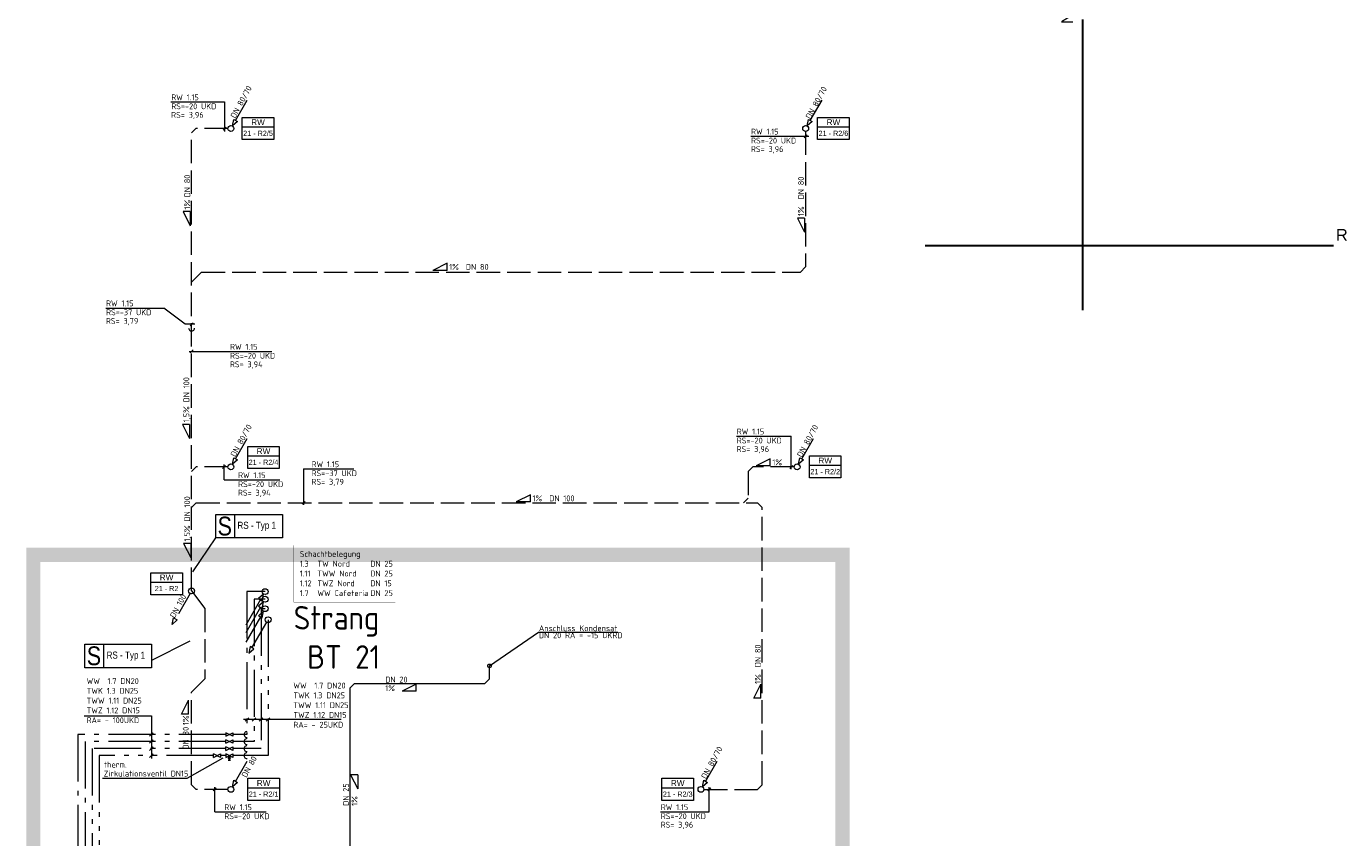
# Model space of a CAD drawing. Header units: metres. Extents: x -5 to 278, y -19 to 180.
# Tile 48 of 59: x 195 to 223, y 106 to 123. Entities that reach past the tile are written whole.
import ezdxf
from ezdxf.enums import TextEntityAlignment as Align

# ---------------------------------------------------------------- set-up
doc = ezdxf.new("R2010")
doc.units = ezdxf.units.M
doc.header["$LTSCALE"] = 0.1
for name, pattern in [('_PGMM_Ge_2Pkt', [16, 10, -2, 0, -2, 0, -2]), ('_PGMM_Ge_3Pkt', [18, 10, -2, 0, -2, 0, -2, 0, -2]), ('_PGMM_Ge_Ku', [6.5, 5, -1.5]), ('_PGMM_Ge_Pkt', [14, 10, -2, 0, -2])]:
    doc.linetypes.add(name, pattern=pattern)
doc.layers.get('0').update_dxf_attribs({"linetype": 'CONTINUOUS', "lineweight": 20})
for name, color, linetype, lineweight in [('A_TWW Bereiter_4', 34, 'CONTINUOUS', 20), ('S_Kaltwasser', 90, '_PGMM_Ge_Pkt', 20), ('S_Kondensat', 23, 'CONTINUOUS', 20), ('S_Kondensat TXT', 23, 'CONTINUOUS', 20), ('S_Regenwasser', 162, '_PGMM_Ge_Ku', 20), ('S_Regenwasser TXT', 162, 'CONTINUOUS', 20), ('S_Stempel Schott', 125, 'CONTINUOUS', 20), ('S_TXT Strang RW', 140, 'CONTINUOUS', 20), ('S_TXT Strangname', 6, 'CONTINUOUS', 20), ('S_TXT_W+K+Z', 125, 'CONTINUOUS', 20), ('S_Warmwasser', 10, '_PGMM_Ge_2Pkt', 20), ('S_Weichwasser_3dH', 140, '_PGMM_Ge_Pkt', 20), ('S_Zirkulation', 21, '_PGMM_Ge_3Pkt', 20)]:
    doc.layers.add(name, color=color, linetype=linetype, lineweight=lineweight)
doc.layers.add('EINFÜGEPUNKT', color=190, linetype='CONTINUOUS', lineweight=20, plot=False)
doc.styles.add('ACS_ISOCT', font='ISOCT')
doc.styles.add('Arial', font='arial.ttf')
doc.styles.add('ARIAL_NARROW', font='ARIALN.TTF')
doc.styles.get("Standard").update_dxf_attribs({"font": 'isocp.shx', "height": 0.001})
doc.styles.add('Style-Arial', font='arial.ttf')

# ---------------------------------------------------------------- blocks, each defined once
blk = doc.blocks.new('Einfügepunkt Achse_2')
at = {"color": 0, "linetype": 'ByBlock', "lineweight": 30}
for p, q in [((0, -1.373), (0, 4.808)), ((-3.351, 0), (5.335, 0))]:
    blk.add_line(p, q, dxfattribs=at)
at = {"color": 0, "linetype": 'ByBlock', "style": 'Style-Arial'}
blk.add_text('N2', height=0.25, rotation=90, dxfattribs=at).set_placement((-0.204, 4.713))
blk.add_text('R', height=0.25, dxfattribs=at).set_placement((5.386, 0.102))
blk = doc.blocks.new('*U20')
at = {"color": 0, "linetype": 'ByBlock'}
for p, q in [((-0.099, -0.171), (-0.411, -0.712)), ((-0.031, -0.054), (-0.138, -0.149)), ((-0.138, -0.149), (-0.06, -0.194)), ((-0.06, -0.194), (-0.031, -0.054))]:
    blk.add_line(p, q, dxfattribs=at)
blk.add_circle((0, 0), 0.0625, dxfattribs=at)
blk = doc.blocks.new('*U21')
at = {"color": 0, "linetype": 'ByBlock'}
for p, q in [((-0.344, -0.595), (-0.031, -0.054)), ((-0.383, -0.573), (-0.411, -0.712)), ((-0.411, -0.712), (-0.305, -0.618)), ((-0.305, -0.618), (-0.383, -0.573))]:
    blk.add_line(p, q, dxfattribs=at)
blk.add_circle((0, 0), 0.0625, dxfattribs=at)
blk = doc.blocks.new('*U27')
at = {"color": 0, "linetype": 'ByBlock'}
blk.add_wipeout([(0, 0), (0.671, 0), (0.671, -0.473), (0, -0.473)], dxfattribs=at)
blk.add_lwpolyline([(0, 0), (0.671, 0), (0.671, -0.473), (0, -0.473)], close=True, dxfattribs=at)
blk.add_lwpolyline([(0, -0.203), (0.671, -0.203)], dxfattribs=at)
blk.add_lwpolyline([(0, -0.203), (0.671, -0.203)], dxfattribs=at)
at = {"color": 0, "linetype": 'ByBlock', "insert": (0.336, -0.102), "char_height": 0.125, "width": 0.20598, "attachment_point": 5, "style": 'ACS_ISOCT'}
blk.add_mtext('{\\fArial|b0|i0|c0|p34;RW}', dxfattribs=at)
at = {"color": 0, "linetype": 'ByBlock', "style": 'Arial'}
blk.add_attdef('STRANG_NR.', text='', height=0.11, dxfattribs=at).set_placement((0.336, -0.338), align=Align.MIDDLE_CENTER)

msp = doc.modelspace()

# ---------------------------------------------------------------- linework, layer by layer
at = {"layer": 'S_Kaltwasser'}
for p, q in [((199.87, 111.223), (199.87, 108.195)), ((200.106, 111.223), (199.87, 111.223)), ((196.275, 108.195), (196.275, 92.786)), ((199.271, 108.195), (196.275, 108.195)), ((199.87, 108.195), (199.421, 108.195))]:
    msp.add_line(p, q, dxfattribs=at)
at = {"layer": 'S_Kaltwasser', "linetype": 'Continuous', "extrusion": (0, 0, -1)}
for p, q in [((199.269, 108.158), (199.419, 108.233)), ((199.419, 108.158), (199.269, 108.233))]:
    msp.add_line(p, q, dxfattribs=at)
at = {"layer": 'S_Kaltwasser', "linetype": 'Continuous'}
for p, q in [((199.269, 108.158), (199.269, 108.233)), ((199.419, 108.233), (199.419, 108.158))]:
    msp.add_line(p, q, dxfattribs=at)
at = {"layer": 'S_Kaltwasser', "linetype": 'Continuous', "extrusion": (0, 0, -1), "const_width": 0.0187}
msp.add_lwpolyline([(-199.334, 108.195, 1), (-199.353, 108.195, 1)], format="xyb", close=True, dxfattribs=at)
at = {"layer": 'S_Kaltwasser', "linetype": 'Continuous'}
msp.add_ellipse((199.72, 108.195, -3.34), major_axis=(-0.0625, 0), ratio=1, start_param=4.708766, end_param=7.866194, dxfattribs=at)
at = {"layer": 'S_Kondensat'}
for p, q in [((204.881, 109.532, 2.901), (204.881, 109.805)), ((204.881, 109.532, 2.901), (204.781, 109.432, 2.901)), ((201.908, 109.332, 3), (202.008, 109.432, 3)), ((201.908, 109.332, 3), (201.908, 96.867, 0.023)), ((202.008, 109.432, 3), (204.781, 109.432, 2.901))]:
    msp.add_line(p, q, dxfattribs=at)
msp.add_circle((204.881, 109.805), 0.04, dxfattribs=at)
at = {"layer": 'S_Kondensat TXT'}
for p, q in [((204.881, 109.805), (205.925, 110.522)), ((205.925, 110.522), (207.612, 110.522)), ((203.322, 109.414, -5.566), (203.022, 109.264, -5.566)), ((203.322, 109.264, -5.566), (203.022, 109.264, -5.566)), ((203.322, 109.264, -5.566), (203.322, 109.414, -5.566)), ((202.075, 107.487, -5.674), (201.925, 107.487, -5.674)), ((201.925, 107.487, -5.674), (202.075, 107.187, -5.674)), ((202.075, 107.487, -5.674), (202.075, 107.187, -5.674))]:
    msp.add_line(p, q, dxfattribs=at)
at = {"layer": 'S_Regenwasser'}
for p, q in [((199.476, 121.411), (199.789, 121.953)), ((211.704, 121.411), (212.016, 121.953)), ((199.409, 121.295), (199.437, 121.434)), ((199.515, 121.389), (199.409, 121.295)), ((199.437, 121.434), (199.515, 121.389)), ((211.636, 121.295), (211.665, 121.434)), ((211.743, 121.389), (211.636, 121.295)), ((211.665, 121.434), (211.743, 121.389)), ((198.633, 121.24), (198.542, 121.149)), ((198.542, 111.4), (198.542, 121.149)), ((199.315, 121.24), (198.633, 121.24)), ((211.605, 121.178), (211.605, 118.295)), ((198.542, 117.97), (198.755, 118.183)), ((198.755, 118.183), (211.493, 118.183)), ((211.605, 118.295), (211.493, 118.183)), ((199.476, 114.211), (199.789, 114.753)), ((211.522, 114.211), (211.834, 114.753)), ((199.409, 114.095), (199.437, 114.234)), ((199.437, 114.234), (199.515, 114.189)), ((211.454, 114.095), (211.483, 114.234)), ((211.483, 114.234), (211.561, 114.189)), ((198.642, 114.04), (198.542, 113.94)), ((199.315, 114.04), (198.642, 114.04)), ((199.515, 114.189), (199.409, 114.095)), ((210.481, 114.04), (210.381, 113.94)), ((211.36, 114.04), (210.481, 114.04)), ((211.561, 114.189), (211.454, 114.095)), ((210.381, 113.94), (210.381, 113.375)), ((198.642, 113.275), (198.542, 113.175)), ((198.642, 113.275), (210.581, 113.275)), ((210.381, 113.375), (210.281, 113.275)), ((210.581, 113.275), (210.681, 113.175)), ((210.681, 107.277), (210.681, 113.175)), ((198.511, 111.346), (198.198, 110.804)), ((198.542, 111.4), (198.824, 111.026)), ((198.824, 111.026), (198.824, 109.531)), ((198.131, 110.687), (198.159, 110.827)), ((198.237, 110.782), (198.131, 110.687)), ((198.159, 110.827), (198.237, 110.782)), ((198.824, 109.531), (198.542, 109.249)), ((198.542, 107.277), (198.542, 109.249)), ((199.476, 107.348), (199.789, 107.89)), ((209.476, 107.348), (209.789, 107.89)), ((198.642, 107.177), (198.542, 107.277)), ((199.409, 107.232), (199.437, 107.371)), ((199.515, 107.326), (199.409, 107.232)), ((199.437, 107.371), (199.515, 107.326)), ((209.409, 107.232), (209.437, 107.371)), ((209.515, 107.326), (209.409, 107.232)), ((209.437, 107.371), (209.515, 107.326)), ((210.581, 107.177), (210.681, 107.277)), ((199.315, 107.177), (198.642, 107.177)), ((209.44, 107.177), (210.581, 107.177))]:
    msp.add_line(p, q, dxfattribs=at)
at = {"layer": 'S_Regenwasser', "linetype": 'Continuous'}
for centre, major_axis, start_param, end_param in [((199.378, 121.24), (0, 0.0625), -1.570796, 4.712389), ((211.605, 121.24), (0, 0.0625), -1.570796, 4.712389), ((198.542, 116.993), (0, -0.0625), 4.708766, 7.866194), ((199.378, 114.04), (0, 0.0625), -1.570796, 4.712389), ((211.423, 114.04), (0, 0.0625), -1.570796, 4.712389), ((198.542, 111.4), (0, 0.0625), -1.570796, 4.712389), ((199.378, 107.177), (0, 0.0625), -1.570796, 4.712389), ((209.378, 107.177), (0, 0.0625), -1.570796, 4.712389)]:
    msp.add_ellipse(centre, major_axis=major_axis, ratio=1, start_param=start_param, end_param=end_param, dxfattribs=at)
at = {"layer": 'S_Regenwasser TXT'}
for p, q in [((198.103, 121.806), (199.245, 121.806)), ((199.245, 121.806), (199.245, 121.18)), ((199.213, 121.209), (199.276, 121.272)), ((210.438, 121.076), (211.671, 121.076)), ((211.574, 121.045), (211.637, 121.108)), ((198.514, 119.473), (198.364, 119.473)), ((198.364, 119.473), (198.514, 119.173)), ((198.514, 119.473), (198.514, 119.173)), ((211.581, 119.334), (211.431, 119.334)), ((211.431, 119.334), (211.581, 119.034)), ((211.581, 119.334), (211.581, 119.034)), ((203.977, 118.372), (203.677, 118.222)), ((203.977, 118.222), (203.677, 118.222)), ((203.977, 118.222), (203.977, 118.372)), ((196.716, 117.421), (197.949, 117.421)), ((198.408, 117.076), (197.949, 117.421)), ((198.609, 117.076), (198.408, 117.076)), ((198.511, 117.045), (198.573, 117.107)), ((198.493, 116.497), (200.249, 116.497)), ((198.511, 116.465), (198.573, 116.528)), ((198.5, 114.944), (198.35, 114.944)), ((198.35, 114.944), (198.5, 114.644)), ((198.5, 114.944), (198.5, 114.644)), ((210.132, 114.693), (211.3, 114.693)), ((211.3, 113.993), (211.3, 114.693)), ((199.201, 114.009), (199.264, 114.072)), ((199.232, 113.765), (199.232, 114.091)), ((200.924, 113.997), (201.993, 113.997)), ((200.924, 113.997), (200.924, 113.23)), ((210.853, 114.212), (210.553, 114.062)), ((210.853, 114.062), (210.553, 114.062)), ((210.853, 114.062), (210.853, 114.212)), ((211.269, 114.009), (211.331, 114.072)), ((199.232, 113.765), (200.42, 113.765)), ((205.75, 113.447), (205.45, 113.297)), ((205.75, 113.297), (205.75, 113.447)), ((200.893, 113.244), (200.955, 113.306)), ((205.75, 113.297), (205.45, 113.297)), ((198.523, 112.409), (198.373, 112.409)), ((198.373, 112.409), (198.523, 112.109)), ((198.523, 112.409), (198.523, 112.109)), ((210.5, 109.118), (210.65, 109.418)), ((210.65, 109.118), (210.65, 109.418)), ((198.326, 108.777), (198.476, 109.077)), ((198.476, 108.777), (198.476, 109.077)), ((210.65, 109.118), (210.5, 109.118)), ((198.476, 108.777), (198.326, 108.777)), ((199.034, 106.698), (199.034, 107.225)), ((209.553, 106.699), (209.553, 107.226)), ((199.003, 107.146), (199.065, 107.209)), ((209.522, 107.146), (209.585, 107.209)), ((199.034, 106.698), (200.131, 106.698)), ((208.517, 106.699), (209.553, 106.699))]:
    msp.add_line(p, q, dxfattribs=at)
at = {"layer": 'S_Stempel Schott'}
for p, q in [((199.454, 113.027), (199.454, 112.527)), ((198.569, 111.809), (199.055, 112.527)), ((197.695, 109.93), (198.508, 110.34)), ((196.671, 110.266), (196.671, 109.766))]:
    msp.add_line(p, q, dxfattribs=at)
for points in [[(199.054, 113.027), (200.474, 113.027), (200.474, 112.527), (199.054, 112.527)], [(196.271, 110.266), (197.691, 110.266), (197.691, 109.766), (196.271, 109.766)]]:
    msp.add_lwpolyline(points, close=True, dxfattribs=at)
at = {"layer": 'S_TXT_W+K+Z'}
for p, q in [((196.256, 108.745), (197.686, 108.745)), ((197.686, 108.745), (197.686, 107.834)), ((201.725, 108.666), (199.647, 108.666)), ((199.682, 108.627), (199.758, 108.703)), ((199.832, 108.627), (199.907, 108.703)), ((199.982, 108.627), (200.058, 108.703)), ((200.131, 108.627), (200.206, 108.703)), ((197.648, 108.308), (197.723, 108.383)), ((197.648, 108.158), (197.723, 108.233)), ((197.648, 108.008), (197.723, 108.083)), ((197.648, 107.858), (197.723, 107.933)), ((198.449, 107.417), (199.212, 107.851)), ((196.648, 107.417), (198.449, 107.417))]:
    msp.add_line(p, q, dxfattribs=at)
at = {"layer": 'S_Warmwasser'}
for p, q in [((200.02, 111.022), (200.02, 108.045)), ((200.106, 111.022), (200.02, 111.022)), ((196.425, 108.045), (196.425, 89.1, 3.14)), ((199.271, 108.045), (196.425, 108.045)), ((200.02, 108.045), (199.421, 108.045))]:
    msp.add_line(p, q, dxfattribs=at)
at = {"layer": 'S_Warmwasser', "linetype": 'Continuous', "extrusion": (0, 0, -1)}
for p, q in [((199.269, 108.008), (199.419, 108.083)), ((199.419, 108.008), (199.269, 108.083)), ((199.419, 108.083), (199.419, 108.008))]:
    msp.add_line(p, q, dxfattribs=at)
at = {"layer": 'S_Warmwasser', "linetype": 'Continuous'}
msp.add_line((199.269, 108.008), (199.269, 108.083), dxfattribs=at)
at = {"layer": 'S_Warmwasser', "linetype": 'Continuous', "extrusion": (0, 0, -1), "const_width": 0.0187}
msp.add_lwpolyline([(-199.334, 108.045, 1), (-199.353, 108.045, 1)], format="xyb", close=True, dxfattribs=at)
at = {"layer": 'S_Warmwasser', "linetype": 'Continuous'}
msp.add_ellipse((199.72, 108.045, -3.34), major_axis=(-0.0625, 0), ratio=1, start_param=4.708766, end_param=7.866194, dxfattribs=at)
at = {"layer": 'S_Weichwasser_3dH'}
for p, q in [((199.72, 111.386), (199.72, 108.345)), ((200.106, 111.386), (199.72, 111.386)), ((196.125, 108.345), (196.125, 87.375, 3.093)), ((199.271, 108.345), (196.125, 108.345))]:
    msp.add_line(p, q, dxfattribs=at)
at = {"layer": 'S_Weichwasser_3dH', "linetype": 'Continuous', "extrusion": (0, 0, -1)}
for p, q in [((199.269, 108.308), (199.419, 108.383)), ((199.419, 108.308), (199.269, 108.383)), ((199.269, 108.383), (199.269, 108.308)), ((199.419, 108.383), (199.419, 108.308))]:
    msp.add_line(p, q, dxfattribs=at)
at = {"layer": 'S_Weichwasser_3dH', "linetype": 'Continuous'}
msp.add_line((199.72, 108.345), (199.421, 108.345), dxfattribs=at)
at = {"layer": 'S_Weichwasser_3dH', "linetype": 'Continuous', "extrusion": (0, 0, -1), "const_width": 0.0187}
msp.add_lwpolyline([(-199.334, 108.345, 1), (-199.353, 108.345, 1)], format="xyb", close=True, dxfattribs=at)
at = {"layer": 'S_Weichwasser_3dH', "linetype": 'Continuous'}
msp.add_ellipse((199.72, 108.345), major_axis=(-0.0625, 0), ratio=1, start_param=4.708766, end_param=7.866194, dxfattribs=at)
at = {"layer": 'S_Zirkulation'}
for p, q in [((200.17, 110.788), (200.17, 107.895)), ((196.575, 107.895), (196.575, 92.945)), ((199.006, 107.895), (196.575, 107.895)), ((200.17, 107.895), (199.421, 107.895))]:
    msp.add_line(p, q, dxfattribs=at)
at = {"layer": 'S_Zirkulation', "linetype": 'Continuous', "extrusion": (0, 0, -1)}
for p, q in [((199.006, 107.856), (199.156, 107.931)), ((199.156, 107.856), (199.006, 107.931)), ((199.269, 107.858), (199.419, 107.933)), ((199.419, 107.858), (199.269, 107.933)), ((199.269, 107.933), (199.269, 107.858)), ((199.344, 107.895), (199.319, 107.833)), ((199.319, 107.833), (199.369, 107.833)), ((199.369, 107.795), (199.319, 107.795)), ((199.325, 107.833), (199.344, 107.895)), ((199.331, 107.833), (199.344, 107.895)), ((199.337, 107.833), (199.344, 107.895)), ((199.369, 107.833), (199.344, 107.895)), ((199.344, 107.895), (199.344, 107.795)), ((199.35, 107.833), (199.344, 107.895)), ((199.356, 107.833), (199.344, 107.895)), ((199.362, 107.833), (199.344, 107.895)), ((199.419, 107.933), (199.419, 107.858))]:
    msp.add_line(p, q, dxfattribs=at)
at = {"layer": 'S_Zirkulation', "linetype": 'Continuous'}
for p, q in [((199.006, 107.856), (199.006, 107.931)), ((199.156, 107.931), (199.156, 107.856)), ((199.271, 107.895), (199.156, 107.895))]:
    msp.add_line(p, q, dxfattribs=at)
at = {"layer": 'S_Zirkulation', "linetype": 'Continuous', "extrusion": (0, 0, -1), "const_width": 0.0187}
msp.add_lwpolyline([(-199.071, 107.894, 1), (-199.09, 107.894, 1)], format="xyb", close=True, dxfattribs=at)
at = {"layer": 'S_Zirkulation', "linetype": 'Continuous'}
msp.add_ellipse((199.72, 107.895, -3.34), major_axis=(-0.0625, 0), ratio=1, start_param=4.708766, end_param=7.866194, dxfattribs=at)

# ---------------------------------------------------------------- block references
at = {"layer": 'EINFÜGEPUNKT'}
msp.add_blockref('Einfügepunkt Achse_2', (217.5, 118.751), dxfattribs=at)
at = {"layer": 'S_Kaltwasser', "linetype": 'Continuous', "ltscale": 10}
msp.add_blockref('*U20', (200.106, 111.223), dxfattribs=at)
at = {"layer": 'S_Warmwasser', "linetype": 'Continuous', "ltscale": 10}
msp.add_blockref('*U20', (200.106, 111.022), dxfattribs=at)
at = {"layer": 'S_Weichwasser_3dH', "linetype": 'Continuous'}
msp.add_blockref('*U20', (200.106, 111.386), dxfattribs=at)
at = {"layer": 'S_Zirkulation', "linetype": 'Continuous', "ltscale": 10}
msp.add_blockref('*U21', (200.17, 110.788), dxfattribs=at)

# ---------------------------------------------------------------- texts
at = {"layer": 'S_Kondensat TXT', "lineweight": 30}
for s, p in [('Anschluss Kondensat', (205.931, 110.544)), ('DN 20 RA = -15 UKRD', (205.931, 110.394)), ('DN 20', (202.662, 109.451, -5.566)), ('1%%%', (202.662, 109.269, -5.566))]:
    msp.add_text(s, height=0.125, dxfattribs=at).set_placement(p)
for s, p in [('DN 25', (201.888, 106.827, -5.674)), ('1%%%', (202.07, 106.827, -5.674))]:
    msp.add_text(s, height=0.125, rotation=90, dxfattribs=at).set_placement(p)
at = {"layer": 'S_Regenwasser TXT'}
for s, rotation, p in [('DN 80/70', 61.3658, (199.47, 121.446)), ('DN 80/70', 61.3658, (211.706, 121.431)), ('DN 80', 90, (198.512, 119.776)), ('DN 80', 90, (211.569, 119.734)), ('1%%%', 90, (198.512, 119.516)), ('1%%%', 90, (211.569, 119.378)), ('DN 100', 90, (198.493, 115.412)), ('1,5%%%', 90, (198.493, 114.988)), ('DN 80/70', 61.3658, (199.47, 114.242)), ('DN 80/70', 61.3658, (211.522, 114.233)), ('DN 100', 90, (198.509, 112.877)), ('1,5%%%', 90, (198.509, 112.453)), ('DN 100', 61.3658, (198.181, 110.812)), ('DN 80', 90, (210.651, 109.777)), ('1%%%', 90, (210.651, 109.422)), ('1%%%', 90, (198.48, 108.545)), ('DN 80', 90, (198.48, 108.025)), ('DN 80/70', 61.3658, (209.485, 107.388)), ('DN 80', 61.3658, (199.707, 107.416))]:
    msp.add_text(s, height=0.125, rotation=rotation, dxfattribs=at).set_placement(p)
for s, p in [('RW 1.15', (198.109, 121.842, 0.015)), ('RS= 3,96', (198.106, 121.469)), ('RS=-20 UKD', (198.109, 121.651, 0.015)), ('RW 1.15', (210.444, 121.113, 0.015)), ('RS=-20 UKD', (210.444, 120.922, 0.015)), ('RS= 3,96', (210.441, 120.74)), ('1%%%', (204.021, 118.233)), ('DN 80', (204.377, 118.233)), ('RW 1.15', (196.722, 117.458, 0.015)), ('RS=-37 UKD', (196.722, 117.267, 0.015)), ('RS= 3,79', (196.719, 117.084)), ('RW 1.15', (199.36, 116.533, 0.015)), ('RS= 3,94', (199.357, 116.16)), ('RS=-20 UKD', (199.36, 116.342, 0.015)), ('RW 1.15', (210.139, 114.73, 0.015)), ('RS=-20 UKD', (210.139, 114.539, 0.015)), ('RS= 3,96', (210.136, 114.357)), ('RW 1.15', (201.094, 114.034, 0.015)), ('RS=-37 UKD', (201.094, 113.843, 0.015)), ('1%%%', (210.897, 114.074)), ('RW 1.15', (199.531, 113.801, 0.015)), ('RS=-20 UKD', (199.531, 113.61, 0.015)), ('RS= 3,79', (201.092, 113.661)), ('RS= 3,94', (199.528, 113.428)), ('1%%%', (205.794, 113.308)), ('DN 100', (206.15, 113.308)), ('RW 1.15', (199.238, 106.735, 0.015)), ('RS=-20 UKD', (199.238, 106.543, 0.015)), ('RW 1.15', (208.523, 106.736, 0.015)), ('RS=-20 UKD', (208.523, 106.545, 0.015)), ('RS= 3,96', (208.521, 106.363))]:
    msp.add_text(s, height=0.125, dxfattribs=at).set_placement(p)
at = {"layer": 'S_Stempel Schott', "style": 'ARIAL_NARROW'}
for s, height, p in [('S', 0.4, (199.095, 112.581)), ('RS - Typ 1', 0.15, (199.517, 112.722)), ('S', 0.4, (196.312, 109.82)), ('RS - Typ 1', 0.15, (196.734, 109.96))]:
    msp.add_text(s, height=height, dxfattribs=at).set_placement(p)
at = {"layer": 'S_TXT Strangname', "insert": (200.714, 111.079), "char_height": 0.5, "width": 1.99812, "attachment_point": 1, "bg_fill": 3, "box_fill_scale": 1, "bg_fill_color": 256, "bg_fill_transparency": 0}
msp.add_mtext('Strang  BT 21', dxfattribs=at)
at = {"layer": 'S_TXT_W+K+Z'}
for s, p in [('therm.', (196.678, 107.642)), ('Zirkulationsventil DN15', (196.672, 107.451))]:
    msp.add_text(s, height=0.125, dxfattribs=at).set_placement(p)
at = {"layer": 'S_TXT_W+K+Z', "char_height": 0.125, "width": 13.51068, "attachment_point": 1}
for s, insert in [('WW  1.7 DN20\\PTWK 1.3 DN25\\PTWW 1.11 DN25\\PTWZ 1.12 DN15\\PRA= - 100UKD', (196.308, 109.545)), ('WW  1.7 DN20\\PTWK 1.3 DN25\\PTWW 1.11 DN25\\PTWZ 1.12 DN15\\PRA= - 25UKD', (200.707, 109.449))]:
    msp.add_mtext(s, dxfattribs=dict(at, insert=insert))

# ---------------------------------------------------------------- next in the draw order: block references
at = {"layer": 'S_TXT Strang RW', "lineweight": -3}
for p, values in [((199.619, 121.477), {'STRANG_NR.': '21 - R2/5'}), ((211.861, 121.477), {'STRANG_NR.': '21 - R2/6'}), ((199.736, 114.476), {'STRANG_NR.': '21 - R2/4'}), ((211.686, 114.277), {'STRANG_NR.': '21 - R2/2'}), ((197.674, 111.789), {'STRANG_NR.': '21 - R2'})]:
    msp.add_blockref('*U27', p, dxfattribs=at).add_auto_attribs(values)

# ---------------------------------------------------------------- next in the draw order: texts
at = {"layer": 'S_TXT_W+K+Z', "insert": (200.843, 112.25), "char_height": 0.125, "width": 1.91268, "attachment_point": 1, "bg_fill": 3, "box_fill_scale": 2, "bg_fill_color": 256, "bg_fill_transparency": 0}
msp.add_mtext('\\A1;\\pxt3,12,15,21;Schachtbelegung\\P1.3^ITW Nord^IDN 25\\P1.11^ITWW Nord^IDN 25\\P1.12^ITWZ Nord^IDN 15\\P1.7^IWW Cafeteria^IDN 25', dxfattribs=at)

# ---------------------------------------------------------------- next in the draw order: linework, layer by layer
at = {"layer": 'A_TWW Bereiter_4', "const_width": 0.3}
msp.add_lwpolyline([(212.39, 82.03), (195.177, 82.03), (195.177, 112.168), (212.39, 112.168)], close=True, dxfattribs=at)
at = {"layer": 'S_TXT_W+K+Z', "const_width": 0.005}
msp.add_lwpolyline([(200.717, 111.161), (202.876, 111.161), (202.876, 112.371), (200.717, 112.371)], close=True, dxfattribs=at)

# ---------------------------------------------------------------- next in the draw order: block references
at = {"layer": 'S_TXT Strang RW', "lineweight": -3}
for p, values in [((199.738, 107.414), {'STRANG_NR.': '21 - R2/1'}), ((208.548, 107.414), {'STRANG_NR.': '21 - R2/3'})]:
    msp.add_blockref('*U27', p, dxfattribs=at).add_auto_attribs(values)

doc.saveas('drawing.dxf')
